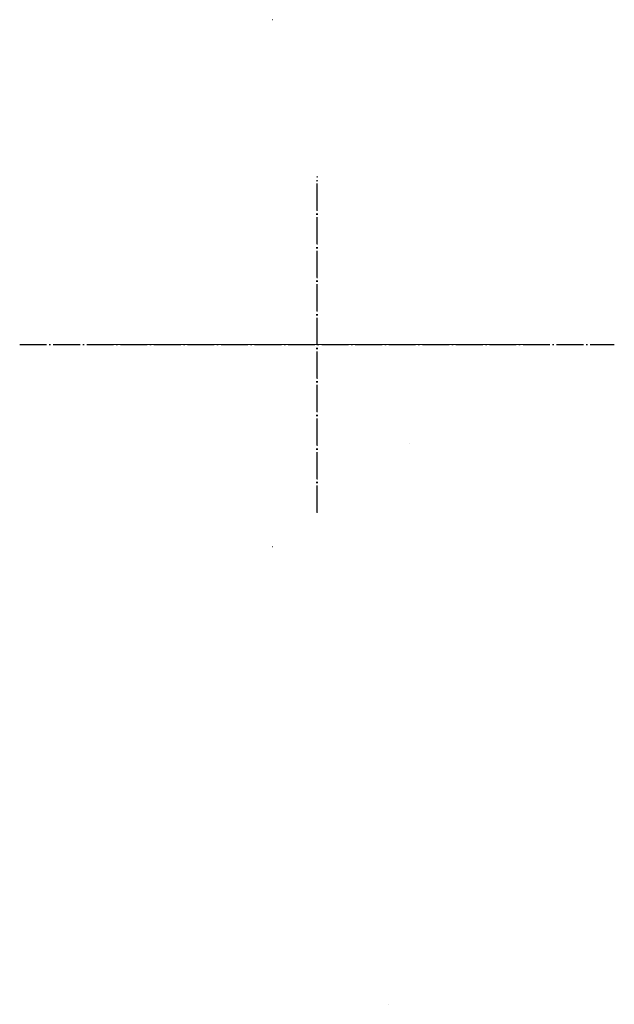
# Model space of a CAD drawing. Header units: millimetres. Extents: x -267 to 267, y -592 to 291.
import ezdxf

# ---------------------------------------------------------------- set-up
doc = ezdxf.new("R2010")
doc.units = ezdxf.units.MM
doc.linetypes.add('ACAD_ISO04W100', pattern=[30, 24, -3, 0, -3])
for name, color, linetype in [('CENTER', 1, 'ACAD_ISO04W100'), ('EXC31C4254STCG', 7, 'Continuous'), ('JX-V2959-AVM', 7, 'Continuous')]:
    doc.layers.add(name, color=color, linetype=linetype)

msp = doc.modelspace()

# ---------------------------------------------------------------- linework, layer by layer
at = {"layer": 'CENTER', "lineweight": 0}
for p, q in [((0, -151.03), (0, 151.03)), ((188.66, 0), (-188.66, 0))]:
    msp.add_line(p, q, dxfattribs=at)
at = {"layer": 'CENTER'}
for p, q in [((0, -150.44, -8.2), (0, 150.45, -8.2)), ((-266.68, 0, -8.2), (266.68, 0, -8.2))]:
    msp.add_line(p, q, dxfattribs=at)
at = {"layer": 'EXC31C4254STCG'}
for p, q in [((-39.76, 291.48, -1), (-39.77, 291.48, -1)), ((-39.76, -181.52, -1), (-39.77, -181.52, -1))]:
    msp.add_line(p, q, dxfattribs=at)
at = {"layer": 'JX-V2959-AVM', "extrusion": (0, -1, 0)}
for p, q in [((82.58, -88.4, -17), (82.58, -88.4, -17)), ((64.58, -591.75, -17), (64.58, -591.75, -17))]:
    msp.add_line(p, q, dxfattribs=at)

doc.saveas('drawing.dxf')
